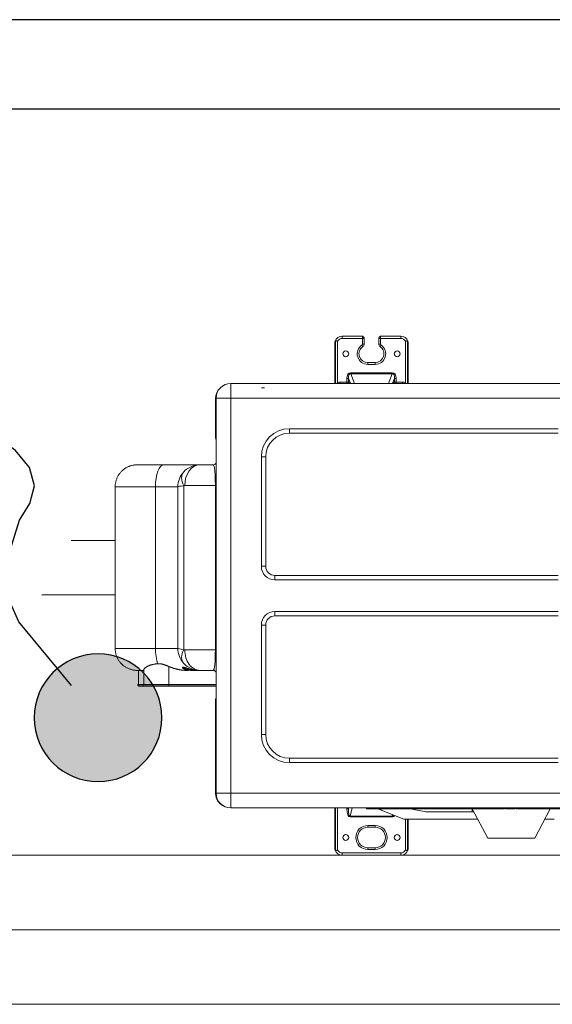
# Model space of a CAD drawing. Header units: inches. Extents: x 65192 to 78842, y -37594 to -36109.
# Tile 42 of 63: x 67275 to 67311, y -36350 to -36284. Entities that reach past the tile are written whole.
import ezdxf

# ---------------------------------------------------------------- set-up
doc = ezdxf.new("R2010")
doc.units = ezdxf.units.IN
doc.header["$MEASUREMENT"] = 0
for name, color, linetype, lineweight in [('## 06 klimatyzator', 30, 'Continuous', 15), ('p--ocieplenie-w.zew', 7, 'Continuous', 0), ('p--ściana szkielet', 7, 'Continuous', 0)]:
    doc.layers.add(name, color=color, linetype=linetype, lineweight=lineweight)
doc.layers.add('AA_KOMINY.W+_Nr_Pióra__152', color=7, linetype='Continuous', lineweight=5, true_color=0x40cfff)
doc.layers.add('E_LAMPY', color=240, linetype='Continuous')
doc.layers.add('p--obrzeże bet.', color=252, linetype='Continuous')
doc.linetypes.add('BATTING', pattern='A,0.0001,-0.1,[134,ltypeshp.shx,S=0.1,R=0,X=-0.1,Y=0],-0.2,[134,ltypeshp.shx,S=0.1,R=180,X=0.1,Y=0],-0.1', length=0.4001)

# ---------------------------------------------------------------- blocks, each defined once
blk = doc.blocks.new('A$C66B7A719')
at = {"layer": '## 06 klimatyzator', "linetype": 'Continuous'}
for p, q in [((19.67, 34.438), (19.67, 31.614)), ((19.699, 31.614), (19.699, 34.477)), ((19.833, 34.447), (19.833, 31.664)), ((20.14, 34.783), (21.498, 34.783)), ((20.14, 34.783), (20.14, 34.636)), ((21.498, 34.636), (20.14, 34.636)), ((21.498, 34.636), (21.498, 34.783)), ((21.498, 34.253), (21.498, 34.636)), ((21.616, 34.636), (21.498, 34.636)), ((21.616, 34.665), (21.616, 34.636)), ((21.616, 34.636), (21.616, 34.253)), ((22.601, 34.636), (22.601, 34.665)), ((22.601, 34.253), (22.601, 34.636)), ((22.719, 34.636), (22.601, 34.636)), ((22.719, 34.783), (24.077, 34.783)), ((22.719, 34.783), (22.719, 34.636)), ((22.719, 34.636), (22.719, 34.253)), ((24.077, 34.636), (22.719, 34.636)), ((24.077, 34.636), (24.077, 34.783)), ((24.384, 31.664), (24.384, 34.447)), ((24.518, 34.477), (24.518, 31.614)), ((24.547, 31.614), (24.547, 34.438)), ((19.648, 31.614), (19.648, 34.291)), ((21.53, 34.091), (21.464, 34.188)), ((21.616, 34.253), (21.498, 34.253)), ((22.719, 34.253), (22.601, 34.253)), ((22.687, 34.091), (22.753, 34.188)), ((24.569, 34.291), (24.569, 31.614)), ((21.862, 33.012), (22.355, 33.012)), ((21.862, 33.012), (21.862, 32.894)), ((22.355, 33.012), (22.355, 32.894)), ((20.716, 32.34), (23.5, 32.34)), ((20.716, 32.34), (20.716, 32.266)), ((22.355, 32.894), (21.862, 32.894)), ((23.5, 32.34), (23.5, 32.266)), ((20.019, 31.71), (20.019, 31.614)), ((20.019, 31.71), (20.459, 31.71)), ((20.57, 31.952), (20.459, 31.952)), ((20.459, 31.71), (20.459, 31.952)), ((20.57, 31.71), (20.459, 31.71)), ((20.459, 31.71), (20.459, 31.614)), ((20.57, 31.952), (20.57, 31.71)), ((20.692, 31.647), (20.57, 31.952)), ((20.57, 31.71), (20.692, 31.647)), ((20.716, 32.266), (20.976, 31.614)), ((23.5, 32.266), (20.716, 32.266)), ((23.241, 31.614), (23.5, 32.266)), ((23.647, 31.952), (23.525, 31.647)), ((23.525, 31.647), (23.647, 31.71)), ((23.647, 31.71), (23.647, 31.952)), ((23.758, 31.952), (23.647, 31.952)), ((23.758, 31.71), (23.647, 31.71)), ((23.758, 31.952), (23.758, 31.71)), ((23.758, 31.71), (23.758, 31.614)), ((23.758, 31.71), (24.198, 31.71)), ((24.198, 31.71), (24.198, 31.614)), ((12.677, 31.614), (47.45, 31.614)), ((12.677, 30.63), (12.677, 31.614)), ((14.727, 31.322), (14.93, 31.322)), ((19.833, 31.664), (19.86, 31.614)), ((24.357, 31.614), (24.384, 31.664)), ((11.656, 27.968), (11.656, 30.631)), ((11.693, 25.95), (11.693, 30.63)), ((86.496, 30.63), (12.677, 30.63)), ((12.677, 30.63), (12.677, 4.154)), ((34.626, 28.583), (16.614, 28.583)), ((16.614, 28.583), (16.614, 28.288)), ((34.626, 28.288), (16.614, 28.288)), ((15.019, 26.693), (14.724, 26.693)), ((14.724, 26.693), (14.724, 19.36)), ((15.019, 26.693), (15.019, 19.36)), ((6.398, 26.163), (8.194, 26.163)), ((8.194, 26.163), (10.6, 26.163)), ((10.6, 26.163), (11.498, 26.163)), ((11.693, 9.188), (11.693, 25.753)), ((4.921, 13.859), (4.921, 24.686)), ((7.62, 24.686), (4.921, 24.686)), ((7.62, 13.859), (7.62, 24.686)), ((9.124, 24.686), (7.62, 24.686)), ((9.124, 13.859), (9.124, 24.686)), ((9.518, 24.753), (9.518, 13.792)), ((11.642, 24.785), (9.59, 24.785)), ((11.642, 13.761), (11.642, 24.785)), ((11.642, 24.785), (11.693, 24.785)), ((4.921, 21.081), (1.969, 21.081)), ((15.019, 19.36), (14.724, 19.36)), ((15.63, 18.75), (15.63, 18.455)), ((15.63, 18.75), (34.626, 18.75)), ((15.63, 18.455), (34.626, 18.455)), ((4.921, 17.443), (0, 17.443)), ((15.63, 16.329), (15.63, 16.034)), ((34.626, 16.329), (15.63, 16.329)), ((34.626, 16.034), (15.63, 16.034)), ((15.019, 15.423), (14.724, 15.423)), ((14.724, 15.423), (14.724, 8.091)), ((15.019, 15.423), (15.019, 8.091)), ((4.921, 13.859), (7.62, 13.859)), ((7.62, 13.859), (9.124, 13.859)), ((9.59, 13.761), (11.642, 13.761)), ((11.642, 13.761), (11.693, 13.761)), ((8.518, 11.448), (8.518, 12.645)), ((6.398, 12.383), (6.794, 12.383)), ((6.495, 11.448), (6.495, 12.383)), ((6.849, 11.448), (6.849, 12.452)), ((9.816, 12.383), (9.721, 12.383)), ((10.092, 12.416), (10.092, 12.383)), ((10.456, 12.383), (10.092, 12.383)), ((10.6, 12.383), (10.456, 12.383)), ((11.498, 12.383), (10.6, 12.383)), ((6.849, 11.448), (6.495, 11.448)), ((6.849, 11.35), (6.495, 11.35)), ((6.495, 11.33), (6.495, 11.35)), ((6.849, 11.33), (6.495, 11.33)), ((6.849, 11.448), (8.518, 11.448)), ((6.849, 11.35), (8.518, 11.35)), ((6.849, 11.33), (6.849, 11.35)), ((8.518, 11.33), (6.849, 11.33)), ((11.693, 11.448), (8.518, 11.448)), ((8.518, 11.448), (8.518, 11.35)), ((11.693, 11.35), (8.518, 11.35)), ((8.518, 11.33), (8.518, 11.35)), ((11.693, 11.33), (8.518, 11.33)), ((11.656, 4.116), (11.656, 10.421)), ((11.693, 4.154), (11.693, 8.991)), ((15.019, 8.091), (14.724, 8.091)), ((16.614, 6.496), (34.626, 6.496)), ((16.614, 6.496), (16.614, 6.201)), ((16.614, 6.201), (34.626, 6.201)), ((11.693, 4.153), (11.693, 4.154)), ((12.677, 3.169), (12.677, 4.154)), ((12.677, 4.154), (86.496, 4.154)), ((86.496, 3.169), (12.677, 3.169)), ((13.661, 3.169), (12.677, 3.169)), ((12.677, 3.169), (12.677, 3.169)), ((13.661, 3.169), (85.512, 3.169)), ((19.648, 0.492), (19.648, 3.17)), ((19.67, 3.169), (19.67, 0.346)), ((19.699, 0.307), (19.699, 3.169)), ((19.833, 3.169), (19.833, 0.336)), ((20.463, 3.103), (20.463, 3.169)), ((20.571, 3.103), (20.463, 3.103)), ((20.571, 3.103), (20.587, 3.169)), ((20.571, 3.169), (20.571, 3.103)), ((20.815, 3.169), (20.685, 2.605)), ((21.769, 3.1), (21.769, 3.169)), ((21.769, 3.1), (31.021, 3.1)), ((22.753, 3.022), (22.556, 3.1)), ((22.753, 3.1), (22.753, 3.022)), ((22.753, 3.022), (24.279, 2.411)), ((23.532, 2.605), (23.505, 2.721)), ((25.757, 2.904), (24.735, 3.1)), ((28.856, 2.904), (25.757, 2.904)), ((29.902, 1.132), (28.856, 3.1)), ((28.856, 3.1), (28.856, 2.904)), ((28.96, 2.904), (28.856, 2.904)), ((31.021, 3.1), (31.021, 3.169)), ((31.119, 3.169), (31.119, 3.1)), ((31.71, 3.1), (31.119, 3.1)), ((31.71, 3.1), (31.71, 3.169)), ((31.808, 3.169), (31.808, 3.1)), ((31.808, 3.1), (81.464, 3.1)), ((33.05, 1.132), (34.096, 3.1)), ((20.685, 2.605), (23.532, 2.605)), ((20.685, 2.605), (20.685, 2.561)), ((23.532, 2.561), (20.685, 2.561)), ((21.862, 1.988), (22.355, 1.988)), ((21.862, 1.87), (21.862, 1.988)), ((22.355, 1.988), (22.355, 1.87)), ((23.532, 2.561), (23.532, 2.605)), ((29.222, 2.411), (24.279, 2.411)), ((24.384, 0.336), (24.384, 2.411)), ((24.518, 2.411), (24.518, 0.307)), ((24.547, 0.346), (24.547, 2.412)), ((24.569, 2.412), (24.569, 0.492)), ((33.743, 2.411), (33.73, 2.411)), ((33.743, 2.411), (33.743, 2.435)), ((33.743, 2.411), (34.367, 2.411)), ((22.355, 1.87), (21.862, 1.87)), ((29.902, 1.132), (33.05, 1.132)), ((20.14, 0.148), (24.077, 0.148)), ((20.14, 0.148), (20.14, 0)), ((24.077, 0), (20.14, 0)), ((21.862, 0.492), (22.355, 0.492)), ((21.862, 0.492), (21.862, 0.374)), ((22.355, 0.374), (21.862, 0.374)), ((22.355, 0.374), (22.355, 0.492)), ((24.077, 0.148), (24.077, 0))]:
    blk.add_line(p, q, dxfattribs=at)
at = {"layer": '## 06 klimatyzator', "linetype": 'Continuous', "flags": 128}
for points in [[(19.648, 34.291), (19.648, 34.294), (19.648, 34.297), (19.648, 34.3), (19.648, 34.303), (19.648, 34.306), (19.648, 34.309), (19.648, 34.312), (19.648, 34.315), (19.649, 34.318), (19.649, 34.321), (19.649, 34.324), (19.649, 34.327), (19.649, 34.33), (19.65, 34.333), (19.65, 34.336), (19.65, 34.339), (19.65, 34.342), (19.651, 34.344), (19.651, 34.347), (19.651, 34.35), (19.652, 34.353), (19.652, 34.356), (19.653, 34.359), (19.653, 34.362), (19.653, 34.365), (19.654, 34.368), (19.654, 34.371), (19.655, 34.374), (19.655, 34.377), (19.656, 34.38), (19.656, 34.383), (19.657, 34.385), (19.657, 34.388), (19.658, 34.391), (19.659, 34.394), (19.659, 34.397), (19.66, 34.4), (19.661, 34.403), (19.661, 34.406), (19.662, 34.409), (19.663, 34.412), (19.664, 34.415), (19.664, 34.418), (19.665, 34.42), (19.666, 34.423), (19.667, 34.426), (19.668, 34.429), (19.668, 34.432), (19.669, 34.435), (19.67, 34.438)], [(19.699, 34.477), (19.697, 34.477), (19.696, 34.477), (19.694, 34.476), (19.693, 34.476), (19.692, 34.475), (19.69, 34.475), (19.689, 34.474), (19.688, 34.473), (19.687, 34.471), (19.685, 34.47), (19.684, 34.469), (19.684, 34.468), (19.683, 34.467), (19.682, 34.466), (19.682, 34.465), (19.681, 34.464), (19.681, 34.463), (19.68, 34.463), (19.68, 34.462), (19.679, 34.461), (19.679, 34.46), (19.678, 34.459), (19.678, 34.458), (19.677, 34.456), (19.677, 34.455), (19.676, 34.454), (19.676, 34.453), (19.675, 34.452), (19.675, 34.451), (19.674, 34.45), (19.674, 34.448), (19.673, 34.447), (19.673, 34.446), (19.672, 34.445), (19.672, 34.444), (19.672, 34.442), (19.671, 34.441), (19.671, 34.44), (19.67, 34.439)], [(19.699, 34.477), (19.7, 34.476), (19.701, 34.476), (19.703, 34.476), (19.705, 34.475), (19.706, 34.475), (19.708, 34.475), (19.71, 34.474), (19.712, 34.474), (19.714, 34.473), (19.716, 34.473), (19.718, 34.473), (19.72, 34.472), (19.723, 34.472), (19.725, 34.471), (19.727, 34.471), (19.73, 34.47), (19.732, 34.47), (19.735, 34.469), (19.737, 34.469), (19.74, 34.468), (19.742, 34.467), (19.745, 34.467), (19.748, 34.466), (19.751, 34.466), (19.753, 34.465), (19.756, 34.465), (19.759, 34.464), (19.762, 34.463), (19.765, 34.463), (19.768, 34.462), (19.771, 34.461), (19.774, 34.461), (19.777, 34.46), (19.78, 34.459), (19.784, 34.459), (19.787, 34.458), (19.79, 34.457), (19.793, 34.456), (19.796, 34.456), (19.8, 34.455), (19.803, 34.454), (19.806, 34.453), (19.809, 34.453), (19.813, 34.452), (19.816, 34.451), (19.819, 34.45), (19.823, 34.45), (19.826, 34.449), (19.829, 34.448), (19.833, 34.447)], [(24.384, 34.447), (24.388, 34.448), (24.391, 34.449), (24.394, 34.45), (24.398, 34.45), (24.401, 34.451), (24.404, 34.452), (24.408, 34.453), (24.411, 34.453), (24.414, 34.454), (24.417, 34.455), (24.421, 34.456), (24.424, 34.456), (24.427, 34.457), (24.43, 34.458), (24.433, 34.459), (24.437, 34.459), (24.44, 34.46), (24.443, 34.461), (24.446, 34.461), (24.449, 34.462), (24.452, 34.463), (24.455, 34.463), (24.458, 34.464), (24.461, 34.465), (24.464, 34.465), (24.466, 34.466), (24.469, 34.466), (24.472, 34.467), (24.475, 34.467), (24.477, 34.468), (24.48, 34.469), (24.482, 34.469), (24.485, 34.47), (24.487, 34.47), (24.49, 34.471), (24.492, 34.471), (24.494, 34.472), (24.497, 34.472), (24.499, 34.473), (24.501, 34.473), (24.503, 34.473), (24.505, 34.474), (24.507, 34.474), (24.509, 34.475), (24.51, 34.475), (24.512, 34.475), (24.514, 34.476), (24.515, 34.476), (24.517, 34.476), (24.518, 34.477)], [(24.547, 34.439), (24.546, 34.44), (24.546, 34.441), (24.545, 34.442), (24.545, 34.444), (24.544, 34.445), (24.544, 34.446), (24.544, 34.447), (24.543, 34.449), (24.543, 34.45), (24.542, 34.451), (24.542, 34.452), (24.541, 34.453), (24.541, 34.454), (24.54, 34.455), (24.54, 34.456), (24.539, 34.458), (24.539, 34.459), (24.538, 34.46), (24.538, 34.461), (24.537, 34.462), (24.537, 34.463), (24.536, 34.463), (24.536, 34.464), (24.535, 34.465), (24.534, 34.466), (24.534, 34.467), (24.533, 34.468), (24.532, 34.469), (24.531, 34.471), (24.53, 34.472), (24.528, 34.473), (24.527, 34.474), (24.526, 34.475), (24.524, 34.476), (24.523, 34.476), (24.522, 34.477), (24.52, 34.477), (24.519, 34.477)], [(24.547, 34.438), (24.548, 34.435), (24.549, 34.432), (24.549, 34.429), (24.55, 34.426), (24.551, 34.423), (24.552, 34.42), (24.553, 34.418), (24.553, 34.415), (24.554, 34.412), (24.555, 34.409), (24.556, 34.406), (24.556, 34.403), (24.557, 34.4), (24.558, 34.397), (24.558, 34.394), (24.559, 34.391), (24.559, 34.388), (24.56, 34.385), (24.561, 34.383), (24.561, 34.38), (24.562, 34.377), (24.562, 34.374), (24.563, 34.371), (24.563, 34.368), (24.564, 34.365), (24.564, 34.362), (24.564, 34.359), (24.565, 34.356), (24.565, 34.353), (24.566, 34.35), (24.566, 34.347), (24.566, 34.344), (24.567, 34.342), (24.567, 34.339), (24.567, 34.336), (24.567, 34.333), (24.568, 34.33), (24.568, 34.327), (24.568, 34.324), (24.568, 34.321), (24.568, 34.318), (24.569, 34.315), (24.569, 34.312), (24.569, 34.309), (24.569, 34.306), (24.569, 34.303), (24.569, 34.3), (24.569, 34.297), (24.569, 34.294), (24.569, 34.291)], [(19.791, 31.615), (19.792, 31.616), (19.793, 31.617), (19.793, 31.618), (19.794, 31.619), (19.795, 31.62), (19.796, 31.621), (19.796, 31.622), (19.797, 31.623), (19.798, 31.624), (19.799, 31.625), (19.8, 31.626), (19.8, 31.628), (19.801, 31.629), (19.802, 31.63), (19.803, 31.631), (19.804, 31.632), (19.804, 31.633), (19.805, 31.634), (19.806, 31.635), (19.807, 31.636), (19.808, 31.637), (19.808, 31.638), (19.809, 31.639), (19.81, 31.64), (19.811, 31.641), (19.812, 31.641), (19.813, 31.642), (19.813, 31.643), (19.814, 31.644), (19.815, 31.645), (19.816, 31.646), (19.817, 31.647), (19.818, 31.648), (19.819, 31.649), (19.819, 31.65), (19.82, 31.651), (19.821, 31.652), (19.822, 31.653), (19.823, 31.654), (19.824, 31.655), (19.825, 31.656), (19.826, 31.657), (19.826, 31.658), (19.827, 31.659), (19.828, 31.66), (19.829, 31.661), (19.83, 31.662), (19.831, 31.663), (19.832, 31.663), (19.833, 31.664)], [(24.384, 31.664), (24.385, 31.663), (24.386, 31.663), (24.387, 31.662), (24.388, 31.661), (24.389, 31.66), (24.39, 31.659), (24.39, 31.658), (24.391, 31.657), (24.392, 31.656), (24.393, 31.655), (24.394, 31.654), (24.395, 31.653), (24.396, 31.652), (24.397, 31.651), (24.397, 31.65), (24.398, 31.649), (24.399, 31.648), (24.4, 31.647), (24.401, 31.646), (24.402, 31.645), (24.403, 31.644), (24.403, 31.643), (24.404, 31.642), (24.405, 31.641), (24.406, 31.641), (24.407, 31.64), (24.408, 31.639), (24.408, 31.638), (24.409, 31.637), (24.41, 31.636), (24.411, 31.635), (24.412, 31.634), (24.413, 31.633), (24.413, 31.632), (24.414, 31.631), (24.415, 31.63), (24.416, 31.629), (24.417, 31.628), (24.417, 31.626), (24.418, 31.625), (24.419, 31.624), (24.42, 31.623), (24.42, 31.622), (24.421, 31.621), (24.422, 31.62), (24.423, 31.619), (24.424, 31.618), (24.424, 31.617), (24.425, 31.616), (24.426, 31.615)], [(4.921, 24.686), (4.922, 24.733), (4.924, 24.779), (4.928, 24.826), (4.933, 24.872), (4.94, 24.918), (4.948, 24.964), (4.958, 25.009), (4.969, 25.054), (4.981, 25.099), (4.995, 25.143), (5.01, 25.187), (5.027, 25.23), (5.044, 25.273), (5.063, 25.315), (5.084, 25.357), (5.105, 25.398), (5.128, 25.438), (5.152, 25.478), (5.178, 25.516), (5.204, 25.554), (5.232, 25.591), (5.26, 25.627), (5.29, 25.663), (5.321, 25.697), (5.354, 25.73), (5.387, 25.762), (5.421, 25.793), (5.456, 25.823), (5.493, 25.852), (5.53, 25.88), (5.568, 25.907), (5.606, 25.932), (5.646, 25.957), (5.686, 25.98), (5.727, 26.001), (5.768, 26.022), (5.811, 26.041), (5.853, 26.058), (5.896, 26.075), (5.94, 26.09), (5.985, 26.103), (6.03, 26.116), (6.075, 26.127), (6.121, 26.136), (6.167, 26.144), (6.213, 26.151), (6.259, 26.156), (6.305, 26.16), (6.351, 26.162), (6.398, 26.163)], [(11.693, 25.753), (11.693, 25.756), (11.693, 25.76), (11.693, 25.764), (11.693, 25.768), (11.693, 25.772), (11.693, 25.775), (11.693, 25.779), (11.693, 25.783), (11.693, 25.787), (11.693, 25.791), (11.693, 25.795), (11.693, 25.799), (11.693, 25.803), (11.693, 25.807), (11.693, 25.811), (11.693, 25.815), (11.693, 25.819), (11.693, 25.823), (11.693, 25.827), (11.693, 25.831), (11.693, 25.835), (11.693, 25.839), (11.693, 25.843), (11.693, 25.847), (11.693, 25.851), (11.693, 25.855), (11.693, 25.859), (11.693, 25.863), (11.693, 25.868), (11.693, 25.872), (11.693, 25.876), (11.693, 25.88), (11.693, 25.884), (11.693, 25.888), (11.693, 25.892), (11.693, 25.896), (11.693, 25.9), (11.693, 25.904), (11.693, 25.908), (11.693, 25.911), (11.693, 25.915), (11.693, 25.919), (11.693, 25.923), (11.693, 25.927), (11.693, 25.931), (11.693, 25.935), (11.693, 25.939), (11.693, 25.943), (11.693, 25.946), (11.693, 25.95)], [(6.396, 12.383), (6.35, 12.385), (6.304, 12.387), (6.258, 12.39), (6.213, 12.395), (6.167, 12.401), (6.122, 12.409), (6.076, 12.418), (6.031, 12.429), (5.987, 12.442), (5.943, 12.455), (5.899, 12.47), (5.855, 12.487), (5.812, 12.504), (5.77, 12.524), (5.728, 12.544), (5.687, 12.565), (5.647, 12.588), (5.607, 12.612), (5.568, 12.638), (5.53, 12.664), (5.493, 12.692), (5.457, 12.721), (5.422, 12.751), (5.388, 12.782), (5.354, 12.815), (5.322, 12.848), (5.291, 12.882), (5.261, 12.918), (5.232, 12.954), (5.204, 12.991), (5.177, 13.029), (5.152, 13.068), (5.127, 13.107), (5.104, 13.148), (5.082, 13.189), (5.061, 13.23), (5.042, 13.273), (5.024, 13.315), (5.007, 13.359), (4.993, 13.403), (4.979, 13.447), (4.968, 13.492), (4.958, 13.537), (4.95, 13.583), (4.943, 13.628), (4.937, 13.674), (4.933, 13.72), (4.928, 13.767), (4.925, 13.813), (4.921, 13.859)], [(6.849, 12.452), (6.852, 12.459), (6.855, 12.466), (6.859, 12.474), (6.864, 12.481), (6.87, 12.49), (6.876, 12.498), (6.884, 12.506), (6.891, 12.515), (6.9, 12.523), (6.909, 12.532), (6.919, 12.541), (6.929, 12.55), (6.94, 12.559), (6.952, 12.568), (6.965, 12.578), (6.978, 12.587), (6.992, 12.596), (7.006, 12.606), (7.021, 12.615), (7.037, 12.624), (7.053, 12.634), (7.07, 12.643), (7.088, 12.652), (7.106, 12.662), (7.125, 12.671), (7.144, 12.68), (7.164, 12.689), (7.185, 12.698), (7.206, 12.706), (7.228, 12.715), (7.251, 12.723), (7.274, 12.732), (7.298, 12.74), (7.322, 12.748), (7.347, 12.755), (7.372, 12.763), (7.398, 12.77), (7.425, 12.777), (7.452, 12.783), (7.48, 12.789), (7.508, 12.795), (7.536, 12.801), (7.565, 12.806), (7.595, 12.811), (7.625, 12.816), (7.656, 12.82), (7.686, 12.823), (7.718, 12.827), (7.75, 12.83), (7.782, 12.832)], [(7.782, 12.832), (7.796, 12.833), (7.81, 12.833), (7.824, 12.833), (7.839, 12.833), (7.853, 12.833), (7.868, 12.833), (7.882, 12.832), (7.897, 12.831), (7.912, 12.83), (7.926, 12.829), (7.941, 12.827), (7.956, 12.825), (7.971, 12.823), (7.986, 12.821), (8, 12.818), (8.015, 12.816), (8.03, 12.813), (8.045, 12.81), (8.06, 12.806), (8.075, 12.803), (8.09, 12.799), (8.105, 12.796), (8.12, 12.792), (8.134, 12.788), (8.149, 12.783), (8.164, 12.779), (8.179, 12.774), (8.194, 12.77), (8.208, 12.765), (8.223, 12.76), (8.238, 12.755), (8.253, 12.75), (8.268, 12.744), (8.282, 12.739), (8.297, 12.734), (8.312, 12.728), (8.327, 12.723), (8.342, 12.717), (8.356, 12.711), (8.371, 12.705), (8.386, 12.7), (8.401, 12.694), (8.415, 12.688), (8.43, 12.682), (8.445, 12.676), (8.46, 12.67), (8.474, 12.664), (8.489, 12.658), (8.504, 12.652), (8.518, 12.645)], [(8.518, 12.645), (8.53, 12.641), (8.542, 12.636), (8.553, 12.632), (8.565, 12.627), (8.576, 12.623), (8.588, 12.618), (8.599, 12.614), (8.611, 12.609), (8.622, 12.605), (8.634, 12.6), (8.645, 12.596), (8.657, 12.591), (8.669, 12.587), (8.68, 12.583), (8.692, 12.578), (8.703, 12.574), (8.715, 12.57), (8.727, 12.566), (8.738, 12.562), (8.75, 12.558), (8.762, 12.553), (8.773, 12.549), (8.785, 12.546), (8.797, 12.542), (8.809, 12.538), (8.82, 12.534), (8.832, 12.53), (8.844, 12.527), (8.856, 12.523), (8.868, 12.519), (8.88, 12.516), (8.891, 12.512), (8.903, 12.509), (8.915, 12.506), (8.927, 12.502), (8.939, 12.499), (8.951, 12.496), (8.963, 12.493), (8.975, 12.489), (8.987, 12.486), (8.999, 12.483), (9.011, 12.48), (9.023, 12.477), (9.035, 12.474), (9.047, 12.47), (9.059, 12.467), (9.071, 12.464), (9.083, 12.461), (9.095, 12.458), (9.107, 12.455)], [(10.092, 12.383), (10.049, 12.384), (10.006, 12.385), (9.964, 12.387), (9.922, 12.391), (9.88, 12.396), (9.838, 12.401), (9.797, 12.408), (9.756, 12.416), (9.715, 12.425), (9.676, 12.435), (9.637, 12.447), (9.6, 12.46), (9.565, 12.474), (9.532, 12.49), (9.502, 12.506), (9.476, 12.523), (9.456, 12.54), (9.443, 12.556), (9.437, 12.569), (9.438, 12.58), (9.446, 12.587), (9.459, 12.592), (9.477, 12.594), (9.499, 12.593), (9.523, 12.589), (9.549, 12.584), (9.577, 12.577), (9.607, 12.568), (9.639, 12.558), (9.671, 12.548), (9.705, 12.536), (9.74, 12.525), (9.775, 12.513), (9.811, 12.501), (9.848, 12.489), (9.885, 12.477), (9.923, 12.466), (9.962, 12.455), (10.001, 12.444), (10.041, 12.435), (10.081, 12.425), (10.121, 12.417), (10.162, 12.41), (10.204, 12.403), (10.245, 12.397), (10.287, 12.392), (10.329, 12.388), (10.371, 12.385), (10.414, 12.384), (10.456, 12.383)], [(9.52, 12.58), (9.511, 12.579), (9.503, 12.579), (9.496, 12.577), (9.49, 12.575), (9.485, 12.573), (9.481, 12.57), (9.479, 12.566), (9.478, 12.562), (9.479, 12.557), (9.481, 12.551), (9.486, 12.545), (9.492, 12.539), (9.5, 12.533), (9.509, 12.526), (9.519, 12.52), (9.531, 12.513), (9.544, 12.507), (9.557, 12.501), (9.571, 12.495), (9.586, 12.489), (9.601, 12.484), (9.616, 12.479), (9.631, 12.474), (9.647, 12.47), (9.663, 12.465), (9.679, 12.461), (9.696, 12.457), (9.712, 12.453), (9.729, 12.45), (9.746, 12.446), (9.763, 12.443), (9.78, 12.44), (9.797, 12.438), (9.814, 12.435), (9.831, 12.433), (9.848, 12.43), (9.865, 12.428), (9.883, 12.426), (9.9, 12.425), (9.917, 12.423), (9.935, 12.422), (9.952, 12.42), (9.969, 12.419), (9.987, 12.418), (10.004, 12.418), (10.022, 12.417), (10.039, 12.416), (10.057, 12.416), (10.074, 12.416), (10.092, 12.416)], [(9.523, 12.58), (9.524, 12.58), (9.526, 12.58), (9.529, 12.58), (9.532, 12.579), (9.536, 12.579), (9.54, 12.579), (9.544, 12.578), (9.549, 12.577), (9.553, 12.577), (9.558, 12.576), (9.563, 12.575), (9.569, 12.574), (9.574, 12.572), (9.579, 12.571), (9.585, 12.57), (9.591, 12.568), (9.597, 12.567), (9.603, 12.565), (9.609, 12.563), (9.615, 12.562), (9.622, 12.56), (9.628, 12.558), (9.635, 12.556), (9.641, 12.554), (9.648, 12.552), (9.655, 12.55), (9.662, 12.548), (9.669, 12.545), (9.677, 12.543), (9.684, 12.541), (9.691, 12.539), (9.698, 12.536), (9.706, 12.534), (9.713, 12.532), (9.721, 12.529), (9.729, 12.527), (9.736, 12.524), (9.744, 12.522), (9.752, 12.519), (9.76, 12.517), (9.768, 12.514), (9.776, 12.512), (9.784, 12.509), (9.792, 12.507), (9.8, 12.504), (9.809, 12.501), (9.817, 12.498), (9.826, 12.496), (9.834, 12.493), (9.843, 12.49)], [(6.398, 12.383), (6.397, 12.383), (6.396, 12.383), (6.395, 12.383)], [(6.849, 12.452), (6.848, 12.448), (6.847, 12.445), (6.846, 12.442), (6.845, 12.439), (6.844, 12.436), (6.842, 12.434), (6.841, 12.431), (6.84, 12.429), (6.839, 12.426), (6.838, 12.424), (6.837, 12.421), (6.836, 12.419), (6.835, 12.417), (6.834, 12.415), (6.832, 12.413), (6.831, 12.411), (6.83, 12.409), (6.829, 12.407), (6.828, 12.406), (6.827, 12.404), (6.826, 12.403), (6.825, 12.401), (6.824, 12.4), (6.823, 12.398), (6.821, 12.397), (6.82, 12.396), (6.819, 12.395), (6.818, 12.394), (6.817, 12.393), (6.816, 12.392), (6.815, 12.391), (6.814, 12.39), (6.813, 12.389), (6.811, 12.388), (6.81, 12.388), (6.809, 12.387), (6.808, 12.386), (6.807, 12.386), (6.806, 12.385), (6.805, 12.385), (6.804, 12.385), (6.803, 12.384), (6.802, 12.384), (6.8, 12.384), (6.799, 12.383), (6.798, 12.383), (6.797, 12.383), (6.796, 12.383), (6.795, 12.383), (6.794, 12.383)], [(9.107, 12.455), (9.119, 12.453), (9.131, 12.45), (9.143, 12.448), (9.156, 12.445), (9.168, 12.443), (9.18, 12.44), (9.192, 12.438), (9.204, 12.436), (9.216, 12.433), (9.229, 12.431), (9.241, 12.429), (9.253, 12.426), (9.265, 12.424), (9.277, 12.422), (9.29, 12.42), (9.302, 12.418), (9.314, 12.416), (9.326, 12.414), (9.339, 12.412), (9.351, 12.41), (9.363, 12.408), (9.375, 12.407), (9.388, 12.405), (9.4, 12.403), (9.412, 12.402), (9.424, 12.4), (9.437, 12.399), (9.449, 12.398), (9.461, 12.397), (9.474, 12.396), (9.486, 12.395), (9.498, 12.394), (9.511, 12.393), (9.523, 12.392), (9.535, 12.391), (9.548, 12.39), (9.56, 12.39), (9.572, 12.389), (9.585, 12.388), (9.597, 12.388), (9.61, 12.387), (9.622, 12.387), (9.634, 12.386), (9.647, 12.386), (9.659, 12.385), (9.672, 12.385), (9.684, 12.384), (9.696, 12.384), (9.709, 12.383), (9.721, 12.383)], [(6.495, 11.448), (6.492, 11.448), (6.489, 11.448), (6.486, 11.447), (6.483, 11.446), (6.48, 11.446), (6.477, 11.445), (6.474, 11.443), (6.472, 11.442), (6.469, 11.44), (6.466, 11.439), (6.464, 11.437), (6.461, 11.434), (6.459, 11.432), (6.457, 11.43), (6.455, 11.428), (6.454, 11.425), (6.452, 11.423), (6.451, 11.42), (6.45, 11.417), (6.449, 11.414), (6.448, 11.411), (6.447, 11.408), (6.446, 11.405), (6.446, 11.402), (6.446, 11.399), (6.446, 11.396), (6.446, 11.392), (6.447, 11.389), (6.448, 11.386), (6.449, 11.383), (6.45, 11.38), (6.451, 11.378), (6.452, 11.375), (6.454, 11.372), (6.455, 11.37), (6.457, 11.368), (6.459, 11.365), (6.461, 11.363), (6.464, 11.361), (6.466, 11.359), (6.469, 11.357), (6.472, 11.356), (6.474, 11.354), (6.477, 11.353), (6.48, 11.352), (6.483, 11.351), (6.486, 11.35), (6.489, 11.35), (6.492, 11.35), (6.495, 11.35)], [(11.693, 8.991), (11.693, 8.995), (11.693, 8.998), (11.693, 9.002), (11.693, 9.006), (11.693, 9.01), (11.693, 9.014), (11.693, 9.018), (11.693, 9.021), (11.693, 9.025), (11.693, 9.029), (11.693, 9.033), (11.693, 9.037), (11.693, 9.041), (11.693, 9.045), (11.693, 9.049), (11.693, 9.053), (11.693, 9.057), (11.693, 9.061), (11.693, 9.065), (11.693, 9.069), (11.693, 9.073), (11.693, 9.077), (11.693, 9.081), (11.693, 9.085), (11.693, 9.09), (11.693, 9.094), (11.693, 9.098), (11.693, 9.102), (11.693, 9.106), (11.693, 9.11), (11.693, 9.114), (11.693, 9.118), (11.693, 9.122), (11.693, 9.126), (11.693, 9.13), (11.693, 9.134), (11.693, 9.138), (11.693, 9.142), (11.693, 9.146), (11.693, 9.15), (11.693, 9.154), (11.693, 9.158), (11.693, 9.161), (11.693, 9.165), (11.693, 9.169), (11.693, 9.173), (11.693, 9.177), (11.693, 9.181), (11.693, 9.185), (11.693, 9.188)], [(19.67, 0.346), (19.669, 0.348), (19.668, 0.351), (19.668, 0.354), (19.667, 0.357), (19.666, 0.36), (19.665, 0.363), (19.664, 0.366), (19.664, 0.369), (19.663, 0.372), (19.662, 0.375), (19.661, 0.378), (19.661, 0.38), (19.66, 0.383), (19.659, 0.386), (19.659, 0.389), (19.658, 0.392), (19.657, 0.395), (19.657, 0.398), (19.656, 0.401), (19.656, 0.404), (19.655, 0.407), (19.655, 0.41), (19.654, 0.413), (19.654, 0.416), (19.653, 0.418), (19.653, 0.421), (19.653, 0.424), (19.652, 0.427), (19.652, 0.43), (19.651, 0.433), (19.651, 0.436), (19.651, 0.439), (19.65, 0.442), (19.65, 0.445), (19.65, 0.448), (19.65, 0.451), (19.649, 0.454), (19.649, 0.457), (19.649, 0.46), (19.649, 0.463), (19.649, 0.466), (19.648, 0.468), (19.648, 0.471), (19.648, 0.474), (19.648, 0.477), (19.648, 0.48), (19.648, 0.483), (19.648, 0.486), (19.648, 0.489), (19.648, 0.492)], [(19.67, 0.345), (19.671, 0.344), (19.671, 0.342), (19.672, 0.341), (19.672, 0.34), (19.672, 0.339), (19.673, 0.337), (19.673, 0.336), (19.674, 0.335), (19.674, 0.334), (19.675, 0.333), (19.675, 0.331), (19.676, 0.33), (19.676, 0.329), (19.677, 0.328), (19.677, 0.327), (19.678, 0.326), (19.678, 0.325), (19.679, 0.324), (19.679, 0.323), (19.68, 0.322), (19.68, 0.321), (19.681, 0.32), (19.681, 0.319), (19.682, 0.318), (19.683, 0.317), (19.683, 0.316), (19.684, 0.316), (19.685, 0.314), (19.686, 0.313), (19.687, 0.311), (19.689, 0.31), (19.69, 0.309), (19.691, 0.308), (19.692, 0.308), (19.694, 0.307), (19.695, 0.307), (19.696, 0.307), (19.698, 0.307)], [(19.833, 0.336), (19.829, 0.335), (19.826, 0.335), (19.823, 0.334), (19.819, 0.333), (19.816, 0.332), (19.813, 0.332), (19.809, 0.331), (19.806, 0.33), (19.803, 0.329), (19.8, 0.329), (19.796, 0.328), (19.793, 0.327), (19.79, 0.326), (19.787, 0.326), (19.784, 0.325), (19.78, 0.324), (19.777, 0.324), (19.774, 0.323), (19.771, 0.322), (19.768, 0.322), (19.765, 0.321), (19.762, 0.32), (19.759, 0.32), (19.756, 0.319), (19.753, 0.318), (19.751, 0.318), (19.748, 0.317), (19.745, 0.317), (19.742, 0.316), (19.74, 0.315), (19.737, 0.315), (19.735, 0.314), (19.732, 0.314), (19.73, 0.313), (19.727, 0.313), (19.725, 0.312), (19.723, 0.312), (19.72, 0.311), (19.718, 0.311), (19.716, 0.311), (19.714, 0.31), (19.712, 0.31), (19.71, 0.309), (19.708, 0.309), (19.706, 0.309), (19.705, 0.308), (19.703, 0.308), (19.701, 0.308), (19.7, 0.307), (19.699, 0.307)], [(24.384, 0.336), (24.388, 0.335), (24.391, 0.335), (24.394, 0.334), (24.398, 0.333), (24.401, 0.332), (24.404, 0.332), (24.408, 0.331), (24.411, 0.33), (24.414, 0.329), (24.417, 0.329), (24.421, 0.328), (24.424, 0.327), (24.427, 0.326), (24.43, 0.326), (24.433, 0.325), (24.437, 0.324), (24.44, 0.324), (24.443, 0.323), (24.446, 0.322), (24.449, 0.322), (24.452, 0.321), (24.455, 0.32), (24.458, 0.32), (24.461, 0.319), (24.464, 0.318), (24.466, 0.318), (24.469, 0.317), (24.472, 0.317), (24.475, 0.316), (24.477, 0.315), (24.48, 0.315), (24.482, 0.314), (24.485, 0.314), (24.487, 0.313), (24.49, 0.313), (24.492, 0.312), (24.494, 0.312), (24.497, 0.311), (24.499, 0.311), (24.501, 0.311), (24.503, 0.31), (24.505, 0.31), (24.507, 0.309), (24.509, 0.309), (24.51, 0.309), (24.512, 0.308), (24.514, 0.308), (24.515, 0.308), (24.517, 0.307), (24.518, 0.307)], [(24.518, 0.307), (24.52, 0.307), (24.521, 0.307), (24.522, 0.307), (24.524, 0.307), (24.525, 0.308), (24.526, 0.309), (24.528, 0.31), (24.529, 0.311), (24.53, 0.312), (24.531, 0.313), (24.533, 0.315), (24.533, 0.316), (24.534, 0.316), (24.534, 0.317), (24.535, 0.318), (24.536, 0.319), (24.536, 0.32), (24.537, 0.321), (24.537, 0.322), (24.538, 0.323), (24.538, 0.324), (24.539, 0.325), (24.539, 0.326), (24.54, 0.327), (24.54, 0.328), (24.541, 0.329), (24.541, 0.33), (24.542, 0.331), (24.542, 0.333), (24.543, 0.334), (24.543, 0.335), (24.544, 0.336), (24.544, 0.337), (24.544, 0.339), (24.545, 0.34), (24.545, 0.341), (24.546, 0.342), (24.546, 0.344), (24.547, 0.345)], [(24.569, 0.492), (24.569, 0.489), (24.569, 0.486), (24.569, 0.483), (24.569, 0.48), (24.569, 0.477), (24.569, 0.474), (24.569, 0.471), (24.569, 0.468), (24.568, 0.466), (24.568, 0.463), (24.568, 0.46), (24.568, 0.457), (24.568, 0.454), (24.567, 0.451), (24.567, 0.448), (24.567, 0.445), (24.567, 0.442), (24.566, 0.439), (24.566, 0.436), (24.566, 0.433), (24.565, 0.43), (24.565, 0.427), (24.564, 0.424), (24.564, 0.421), (24.564, 0.418), (24.563, 0.416), (24.563, 0.413), (24.562, 0.41), (24.562, 0.407), (24.561, 0.404), (24.561, 0.401), (24.56, 0.398), (24.559, 0.395), (24.559, 0.392), (24.558, 0.389), (24.558, 0.386), (24.557, 0.383), (24.556, 0.38), (24.556, 0.378), (24.555, 0.375), (24.554, 0.372), (24.553, 0.369), (24.553, 0.366), (24.552, 0.363), (24.551, 0.36), (24.55, 0.357), (24.549, 0.354), (24.549, 0.351), (24.548, 0.348), (24.547, 0.346)]]:
    blk.add_lwpolyline(points, dxfattribs=at)
at = {"layer": '## 06 klimatyzator', "linetype": 'Continuous'}
for centre in [(20.386, 33.602), (23.831, 33.602), (20.386, 1.181), (23.831, 1.181)]:
    blk.add_circle(centre, 0.197, dxfattribs=at)
for centre, radius, start, end in [((20.14, 34.291), 0.492, 90, 162.59542), ((20.14, 34.291), 0.344, 90, 153.10196), ((21.498, 34.665), 0.118, 0, 90), ((22.719, 34.665), 0.118, 90, 180), ((24.077, 34.291), 0.492, 17.40458, 90), ((24.077, 34.291), 0.344, 26.89804, 90), ((21.862, 33.602), 0.709, 124.22887, 270), ((21.862, 33.602), 0.591, 124.22887, 270), ((21.419, 34.253), 0.0787, 304.22887, 0), ((21.419, 34.253), 0.197, 304.22887, 0), ((22.355, 33.602), 0.709, 270, 55.77113), ((22.355, 33.602), 0.591, 270, 55.77113), ((22.797, 34.253), 0.197, 180, 235.77113), ((22.797, 34.253), 0.0787, 180, 235.77113), ((12.542, 30.631), 0.886, 133.1114, 180), ((12.677, 30.63), 0.984, 90, 180), ((16.614, 26.693), 1.89, 90, 180), ((12.049, 27.968), 0.394, 180, 205.84167), ((16.614, 26.693), 1.594, 90, 180), ((10.6, 24.686), 1.476, 90, 137.1211), ((11.498, 26.359), 0.197, 270, 350.97358), ((10.6, 24.686), 1.476, 137.1211, 180), ((9.59, 24.686), 0.0984, 90, 137.1211), ((15.63, 19.36), 0.906, 180, 270), ((15.63, 19.36), 0.61, 180, 270), ((15.63, 15.423), 0.906, 90, 180), ((15.63, 15.423), 0.61, 90, 180), ((10.6, 13.859), 1.476, 180, 222.8789), ((9.59, 13.859), 0.0984, 222.8789, 270), ((10.6, 13.859), 1.476, 222.8789, 270), ((11.498, 12.186), 0.197, 9.02642, 90), ((6.495, 11.399), 0.0492, 90, 270), ((12.049, 10.421), 0.394, 154.15833, 180), ((16.614, 8.091), 1.89, 180, 270), ((16.614, 8.091), 1.594, 180, 270), ((12.542, 4.116), 0.886, 180, 244.30921), ((12.677, 4.154), 0.984, 180, 270), ((12.677, 4.153), 0.984, 180, 270), ((31.021, 3.199), 0.0984, 270, 342.47152), ((31.808, 3.199), 0.0984, 197.52848, 270), ((21.862, 1.181), 0.807, 90, 270), ((22.355, 1.181), 0.807, 270, 90), ((21.862, 1.181), 0.689, 90, 270), ((22.355, 1.181), 0.689, 270, 90), ((20.14, 0.492), 0.492, 197.40458, 270), ((20.14, 0.492), 0.344, 206.89804, 270), ((24.077, 0.492), 0.492, 270, 342.59542), ((24.077, 0.492), 0.344, 270, 333.10196)]:
    blk.add_arc(centre, radius, start, end, dxfattribs=at)
for centre, major_axis, ratio, start_param, end_param in [((20.888, 31.694), (-0.251, 0.631), 0.550615, 6.067295, 7.227743), ((23.329, 31.694), (-0.251, -0.631), 0.550615, 2.197035, 3.357483), ((20.067, 31.32), (-0.359, 0.229), 0.87875, 5.34055, 5.829898), ((20.459, 31.71), (-0.059, -0.113), 0.845129, 1.101039, 1.985486), ((20.888, 31.694), (0.225, -0.566), 0.404166, 2.925702, 4.086151), ((23.329, 31.694), (-0.225, -0.566), 0.404166, 2.197035, 3.357483), ((23.758, 31.71), (-0.059, 0.113), 0.845129, 1.156106, 2.040554), ((24.15, 31.32), (-0.359, -0.229), 0.87875, 3.59488, 4.084228), ((20.58, 31.647), (-0.059, -0.113), 0.845129, 1.719774, 1.985486), ((20.88, 31.714), (0.297, -0.201), 0.475536, 4.377425, 4.51878), ((23.337, 31.714), (-0.297, -0.201), 0.475536, 1.764405, 1.90576), ((23.637, 31.647), (-0.059, 0.113), 0.845129, 1.156106, 1.421819), ((12.677, 30.63), (0.984, 0), 0.000132, 1.570796, 3.141593), ((8.194, 24.686), (0, -1.476), 0.388844, 3.141593, 4.712389), ((10.6, 24.785), (0, 1.378), 0.732793, 0, 1.570796), ((11.498, 24.785), (0, -1.378), 0.104685, 1.570796, 3.141593), ((10.528, 24.753), (1.01, -0.938), 0.59108, 3.141593, 4.145528), ((10.6, 24.686), (-1.476, 0), 0.066667, 5.534807, 6.283185), ((8.194, 13.859), (0, 1.476), 0.388844, 1.570796, 2.340545), ((10.6, 13.859), (-1.476, 0), 0.066667, 0, 0.748378), ((10.528, 13.792), (-1.01, -0.938), 0.59108, 5.27925, 6.283185), ((10.6, 13.761), (0, 1.378), 0.732793, 1.570796, 3.141593), ((11.498, 13.761), (0, -1.378), 0.104685, 0, 1.570796), ((6.849, 11.399), (0, 0.0492), 0.99772, 0, 3.141593), ((12.677, 4.154), (0.984, 0), 0.000132, 1.570796, 3.141593), ((20.903, 3.634), (0.247, 1.07), 0.34045, 2.167037, 3.220089), ((20.903, 3.634), (-0.237, -1.028), 0.233228, 5.30863, 6.361681), ((23.314, 3.634), (0.237, -1.028), 0.233228, 6.204689, 6.60554), ((23.314, 3.634), (0.247, -1.07), 0.34045, 6.204689, 6.627243)]:
    blk.add_ellipse(centre, major_axis=major_axis, ratio=ratio, start_param=start_param, end_param=end_param, dxfattribs=at)
blk = doc.blocks.new('SPLINE_10', base_point=(16648.91, -8782.46))
at = {"lineweight": 30, "true_color": 0xf50000}
h = blk.add_hatch(color=1, dxfattribs=at)
h.dxf.hatch_style = 1
h.paths.add_polyline_path([(16574.2, -8575.14, 1), (16553.82, -8575.14, 1)])
at = {"color": 1, "lineweight": 30, "true_color": 0xf50000}
blk.add_circle((16564.01, -8575.14), 10.19, dxfattribs=at)
at = {"layer": 'AA_KOMINY.W+_Nr_Pióra__152', "color": 1, "lineweight": 30, "true_color": 0xf50000, "flags": 128}
for points in [[(16568.73, -8507.47), (16563.94, -8503.18), (16562.46, -8499.8), (16562.08, -8495.23), (16562.08, -8473.3)], [(16568.58, -8524.69), (16574.28, -8524.69), (16580.11, -8523.81), (16583.16, -8522.45), (16585.95, -8519.99), (16586.54, -8518.3), (16586.6, -8515.19), (16585.63, -8513.18), (16582.51, -8511.62), (16574.14, -8508.98), (16568.73, -8507.47)], [(16553.59, -8542.86), (16550.61, -8541.84), (16548.23, -8540.13), (16546.98, -8537.42), (16546.98, -8533.86), (16547.83, -8530.69), (16549.88, -8527.59), (16558.29, -8524.69)], [(16558.29, -8524.69), (16568.58, -8524.69)], [(16564.01, -8568.48), (16564.01, -8555.3), (16563, -8551.75), (16561.94, -8549.85), (16559.84, -8546.96), (16553.59, -8542.86)]]:
    blk.add_lwpolyline(points, dxfattribs=at)

msp = doc.modelspace()

# ---------------------------------------------------------------- linework, layer by layer
at = {"layer": 'p--obrzeże bet.', "linetype": 'Continuous', "ltscale": 35}
for points in [[(67270.74, -37079.95), (67730.14, -37079.95), (67730.14, -36283.55), (66418.14, -36283.55), (66418.14, -37079.95), (66877.54, -37079.95)], [(67264.74, -37073.95), (67724.14, -37073.95), (67724.14, -36289.55), (66424.14, -36289.55), (66424.14, -37073.95), (66883.54, -37073.95)]]:
    msp.add_lwpolyline(points, dxfattribs=at)
at = {"layer": 'p--ocieplenie-w.zew', "linetype": 'BATTING', "ltscale": 10}
msp.add_line((67183.49, -36344.55), (67671.14, -36344.55), dxfattribs=at)
at = {"layer": 'p--ściana szkielet', "ltscale": 35}
for p, q in [((67183.49, -36339.55), (67674.14, -36339.55)), ((67183.49, -36339.55), (67674.14, -36339.55)), ((67183.49, -36349.55), (67664.14, -36349.55))]:
    msp.add_line(p, q, dxfattribs=at)

# ---------------------------------------------------------------- block references
at = {"layer": '## 06 klimatyzator', "color": 2, "linetype": 'Continuous', "lineweight": 60}
msp.add_blockref('A$C66B7A719', (67276.677, -36339.55), dxfattribs=at)
at = {"layer": 'E_LAMPY', "linetype": 'Continuous', "xscale": -0.4200000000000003, "yscale": 0.4200000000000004, "zscale": 0.4200000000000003, "rotation": 39.62132203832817}
msp.add_blockref('SPLINE_10', (67308.519, -36420.152), dxfattribs=at)

doc.saveas('drawing.dxf')
